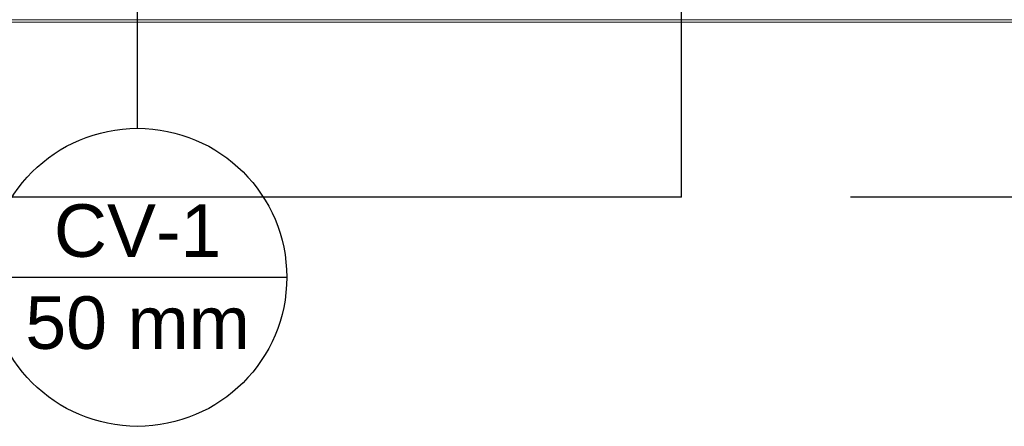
# Model space of a CAD drawing. Header units: millimetres. Extents: x 252 to 294, y 11.7 to 33.4.
# Tile 12 of 32: x 264.2 to 268.3, y 11.7 to 13.4. Entities that reach past the tile are written whole.
import ezdxf

# ---------------------------------------------------------------- set-up
doc = ezdxf.new("R2010")
doc.units = ezdxf.units.MM
doc.header["$LTSCALE"] = 10
doc.linetypes.add('HIDDEN2', pattern=[0.47625, 0.3175, -0.15875])
doc.layers.add('CV-Indicação coluna', color=7, linetype='Continuous')
doc.layers.add('DI-Detalhes', color=251, linetype='HIDDEN2')
doc.layers.add('I-WALL', color=7, linetype='Continuous', lineweight=5)
doc.layers.add('IFC-IfcWall-Contorno', color=250, linetype='Continuous', lineweight=5)
doc.styles.add('ARIAL', font='arial.ttf')

msp = doc.modelspace()

# ---------------------------------------------------------------- linework, layer by layer
at = {"layer": 'CV-Indicação coluna'}
for p, q in [((264.6654, 12.9589), (264.6654, 13.51)), ((264.0418, 12.3353), (265.289, 12.3353))]:
    msp.add_line(p, q, dxfattribs=at)
msp.add_circle((264.6654, 12.3353), 0.6236, dxfattribs=at)
at = {"layer": 'DI-Detalhes'}
for points in [[(258.2961, 16.7599), (266.9401, 16.7599), (266.9401, 12.6709), (258.2961, 12.6709), (258.2961, 16.7599)], [(266.9401, 16.7599), (275.5841, 16.7599), (275.5841, 12.6709), (266.9401, 12.6709), (266.9401, 16.7599)]]:
    msp.add_lwpolyline(points, dxfattribs=at)
at = {"layer": 'I-WALL', "lineweight": 5}
msp.add_line((263.3508, 13.4136), (281.0308, 13.4136), dxfattribs=at)
at = {"layer": 'IFC-IfcWall-Contorno', "lineweight": 5}
msp.add_line((263.3408, 13.4036), (281.0408, 13.4036), dxfattribs=at)

# ---------------------------------------------------------------- texts
at = {"layer": 'CV-Indicação coluna', "char_height": 0.22, "attachment_point": 8, "line_spacing_factor": 0.6, "style": 'ARIAL'}
for s, insert, width in [('CV-1', (264.6654, 12.4179), 1.400488), ('50 mm', (264.6654, 12.0327), 1.878384)]:
    msp.add_mtext(s, dxfattribs=dict(at, insert=insert, width=width))

doc.saveas('drawing.dxf')
